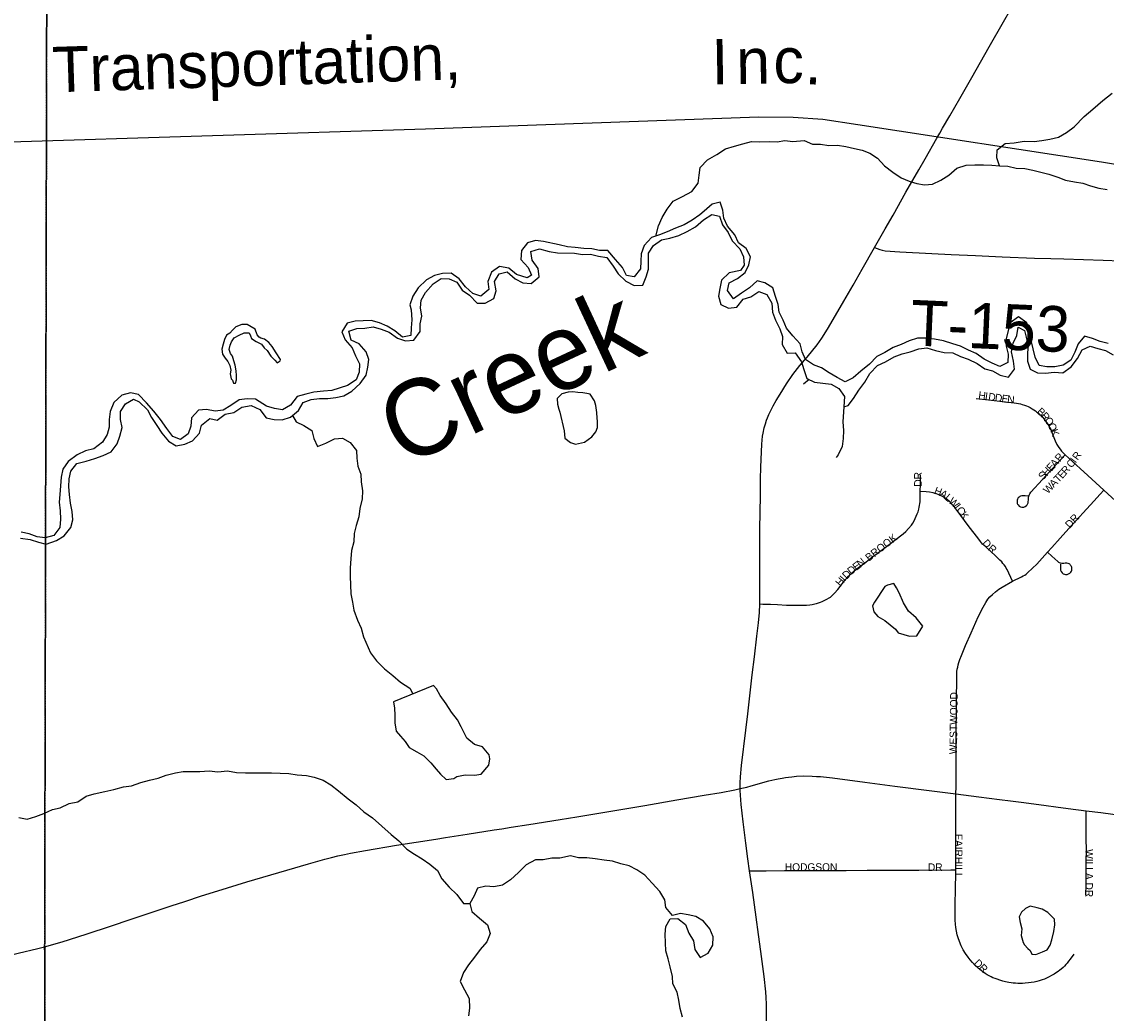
# Model space of a CAD drawing. Header units: feet. Extents: x 2113747 to 2516209, y 960708 to 1356798.
# Tile 104 of 206: x 2298881 to 2306016, y 1144868 to 1151391. Entities that reach past the tile are written whole.
import ezdxf

# ---------------------------------------------------------------- set-up
doc = ezdxf.new("R2010")
doc.units = ezdxf.units.FT
doc.header["$LTSCALE"] = 50
doc.header["$MEASUREMENT"] = 0
doc.linetypes.add('OhDOT_USTN3', pattern=[0.22, 0.165, -0.055])
doc.linetypes.add('rr2', pattern=[0])
for name, color, linetype in [('0_Xref', 7, 'Continuous'), ('GM_X_County_Road', 3, 'Continuous'), ('GM_X_Major_Lake', 5, 'Continuous'), ('GM_X_Minor_Lake', 5, 'Continuous'), ('GM_X_Minor_River', 5, 'Continuous'), ('GM_X_Minor_River_Text', 5, 'Continuous'), ('GM_X_Rail_Line', 251, 'rr2'), ('GM_X_Rail_Line_Text', 251, 'Continuous'), ('GM_X_Township', 251, 'OhDOT_USTN3'), ('GM_X_Township_Road', 4, 'Continuous'), ('GM_X_Township_Road_Text', 4, 'Continuous'), ('GM_X_Township_Subdivision', 4, 'Continuous'), ('GM_X_Township_Subdivision_Text', 4, 'Continuous')]:
    doc.layers.add(name, color=color, linetype=linetype)
doc.styles.add('Styledgn030', font='dgn030.shx')
doc.styles.add('Styledgn031', font='dgn031.shx')

# ---------------------------------------------------------------- blocks, each defined once
blk = doc.blocks.new('POR')
at = {"layer": 'GM_X_County_Road', "flags": 128}
for points in [[(2304939.6, 1150690.1), (2304987.4, 1150773), (2305051.9, 1150886.9), (2305131.5, 1151023.5), (2305189.8, 1151125.8), (2305246.4, 1151226.8), (2305340.4, 1151391.2), (2305390.9, 1151478.9)], [(2304491.3, 1149905), (2304562.2, 1150028.8), (2304613.5, 1150119), (2304698, 1150269.9), (2304783, 1150416.7), (2304824.1, 1150489.6), (2304902.1, 1150625.1), (2304920.7, 1150657.3)], [(2304920.7, 1150657.3), (2304939.6, 1150690.1)], [(2303736.8, 1147560.8), (2303736.7, 1147723.6), (2303737.3, 1147815.4), (2303738, 1148054.5), (2303741.1, 1148270.9), (2303742.2, 1148382.5), (2303744.4, 1148461.2), (2303749.6, 1148611.7), (2303751.5, 1148638.2), (2303754.7, 1148663.6), (2303758, 1148684.1), (2303765.8, 1148719), (2303773.4, 1148746), (2303781.6, 1148768.9), (2303788.1, 1148786.2), (2303796.8, 1148807.5), (2303807, 1148828.4), (2303824.7, 1148863.6), (2303844.4, 1148898.9), (2303869.7, 1148941.1), (2303912.2, 1149009.3), (2303955.2, 1149070.3), (2304000.3, 1149130.1), (2304047.5, 1149185.1), (2304114.8, 1149266.2), (2304145.6, 1149310.1), (2304182.1, 1149368.3), (2304235.9, 1149458.9), (2304289.6, 1149552.4), (2304350.4, 1149658.2), (2304409.5, 1149762.3), (2304491.3, 1149905)], [(2303607.4, 1146346.1), (2303606.9, 1146383.4), (2303609.3, 1146423), (2303616.7, 1146498.2), (2303644.5, 1146729.7), (2303657.6, 1146837.1), (2303686.8, 1147094.8), (2303701, 1147211.7), (2303717.4, 1147348.3), (2303728.6, 1147436), (2303734.6, 1147504.3), (2303736.8, 1147559.7), (2303736.8, 1147560.8)], [(2303607.4, 1146346.1), (2303651.3, 1146356.3), (2303679.6, 1146364.3), (2303796.5, 1146396.7), (2303834.9, 1146406), (2303858.7, 1146410.8), (2303883.4, 1146415.6), (2303906.6, 1146419), (2303925.8, 1146421.9), (2303948.2, 1146424.2), (2303978.3, 1146426.8), (2304021.1, 1146428.9), (2304080.3, 1146428.3), (2304109.1, 1146426.4), (2304136.1, 1146424.7), (2304214.5, 1146416), (2304428.7, 1146388.3), (2304625.7, 1146362.3), (2304850, 1146332.5), (2305027.1, 1146311.1)], [(2299029.9, 1145304.1), (2299147.7, 1145338.5), (2299304, 1145387.5), (2299472.1, 1145443.1), (2299594, 1145483.8), (2299864.5, 1145574.3), (2299955, 1145603.9), (2300064.1, 1145639.8), (2300170.2, 1145674), (2300361.7, 1145732.3), (2300626, 1145810.3), (2300767.7, 1145852), (2300875.5, 1145881.5), (2300918.8, 1145892.3), (2300961.6, 1145902.9), (2301004.6, 1145912.3), (2301045, 1145921.2), (2301142, 1145938.9), (2301346, 1145972.9), (2301605.2, 1146013.8), (2301670, 1146023.8), (2301812.4, 1146045.1), (2301990.1, 1146074.7), (2302038.6, 1146082.2), (2302100.1, 1146091.5), (2302216.7, 1146109.7), (2302424.1, 1146142.3), (2302534.1, 1146160), (2302980.5, 1146235.3), (2303190.7, 1146271.6), (2303371.8, 1146302.6), (2303481.9, 1146320.8), (2303571.5, 1146337.9), (2303607.4, 1146346.1)], [(2303669.8, 1145805.8), (2303658.7, 1145883.7), (2303644.6, 1145987.7), (2303626.4, 1146127.7), (2303613.9, 1146242), (2303607.6, 1146334), (2303607.4, 1146346.1)], [(2305027.1, 1146311.1), (2305178.5, 1146291.4), (2305314.6, 1146274.2), (2305386.1, 1146265.7), (2305455.9, 1146256.4)], [(2305455.9, 1146256.4), (2305538.6, 1146245.5), (2305619.9, 1146234.5), (2305685, 1146226), (2305766.3, 1146215.1), (2305884.9, 1146200.7)], [(2305884.9, 1146200.7), (2305981.2, 1146187.8), (2306342, 1146139.3), (2306555.6, 1146114.8)], [(2303706.5, 1143948.7), (2303708.2, 1143976.5), (2303720.7, 1144131.5), (2303729.1, 1144223.6), (2303745, 1144397.9), (2303768, 1144647.7), (2303778.6, 1144770.8), (2303781.4, 1144859.2), (2303781.3, 1144892.7), (2303780.4, 1144927.8), (2303778.5, 1144971.6), (2303775.4, 1145009.5), (2303764.9, 1145110.5), (2303744.6, 1145273.2), (2303729.3, 1145387), (2303713.6, 1145500.8), (2303690.1, 1145663), (2303669.8, 1145805.8)], [(2297681.9, 1145015.1), (2297969.9, 1145073), (2298116.4, 1145101.6), (2298255.9, 1145128.8), (2298364.9, 1145151.9), (2298478.6, 1145176.3), (2298552.4, 1145192.7), (2298620.5, 1145207.7), (2298736.3, 1145234.2), (2298856.8, 1145262.3), (2298987.4, 1145294), (2299029.9, 1145304.1)]]:
    blk.add_lwpolyline(points, dxfattribs=at)
at = {"layer": 'GM_X_Major_Lake', "flags": 128}
for points in [[(2303227.4, 1144842.7), (2303213, 1144898.6), (2303204.5, 1144954.7), (2303194.2, 1145006.6), (2303163.8, 1145060.5), (2303161.4, 1145110.5), (2303146.9, 1145172.5), (2303134.5, 1145226.5), (2303118.1, 1145278.4), (2303115.7, 1145330.5), (2303113.3, 1145388.5), (2303118.9, 1145438.6), (2303146.5, 1145488.9), (2303198.4, 1145491.3), (2303248.7, 1145451.6), (2303269.1, 1145395.7), (2303299.5, 1145343.9), (2303309.9, 1145287.9), (2303344.3, 1145234.1), (2303398, 1145262.5), (2303427.6, 1145316.8), (2303429.1, 1145370.9), (2303408.8, 1145422.8), (2303366.4, 1145474.6), (2303316.2, 1145504.2), (2303266.2, 1145515.9), (2303214.1, 1145523.5), (2303162.3, 1145511.1), (2303117.9, 1145562.8), (2303111.5, 1145614.8), (2303079.1, 1145668.6), (2303028.8, 1145724.3), (2302980.4, 1145776), (2302928.2, 1145811.6), (2302878, 1145837.3), (2302822, 1145850.9), (2302767.9, 1145868.5), (2302713.8, 1145876.1), (2302653.8, 1145883.6), (2302599.8, 1145891.2), (2302543.9, 1145890.8), (2302491.8, 1145904.4), (2302422, 1145887.9), (2302368.1, 1145887.4), (2302312.2, 1145877), (2302260.2, 1145876.6), (2302200.5, 1145844.1), (2302149, 1145793.6), (2302097.4, 1145745.2), (2302043.7, 1145710.7)], [(2302043.7, 1145710.7), (2301987.8, 1145700.3), (2301933.8, 1145703.9), (2301880, 1145691.4), (2301858.4, 1145641.2), (2301828.8, 1145588.9), (2301843.2, 1145537), (2301893.5, 1145493.3), (2301945.8, 1145449.6), (2301962.2, 1145391.7), (2301940.6, 1145337.5), (2301897.1, 1145287.1), (2301859.5, 1145236.7), (2301819.9, 1145186.3), (2301788.3, 1145136), (2301764.8, 1145077.8), (2301793.2, 1145021.9), (2301823.6, 1144964.1), (2301826.1, 1144902), (2301820.5, 1144851.9)]]:
    blk.add_lwpolyline(points, dxfattribs=at)
at = {"layer": 'GM_X_Minor_Lake'}
for p, q in [((2300229.2, 1149329.4), (2300215.5, 1149301.2)), ((2302421.4, 1148821.6), (2302450.3, 1148699.7)), ((2304558.4, 1147674.5), (2304491.3, 1147571.9)), ((2301589.9, 1147024.9), (2301327, 1146916.8)), ((2305461, 1145422.5), (2305455.4, 1145378.4))]:
    blk.add_line(p, q, dxfattribs=at)
at = {"layer": 'GM_X_Minor_Lake', "flags": 128}
for points in [[(2300215.5, 1149301.2), (2300205.7, 1149269.1), (2300198, 1149237), (2300202.2, 1149203), (2300220.4, 1149177.1), (2300236.6, 1149155.2), (2300250.8, 1149129.3), (2300257, 1149099.3), (2300253.2, 1149075.2), (2300259.4, 1149041.2), (2300267.5, 1149033.3), (2300273.6, 1149013.3), (2300287.6, 1149013.4), (2300293.5, 1149035.5), (2300293.2, 1149063.5), (2300291, 1149093.5), (2300284.7, 1149131.5), (2300276.5, 1149159.5), (2300268.3, 1149191.5), (2300254.2, 1149207.4), (2300246, 1149235.4), (2300251.7, 1149263.4), (2300261.6, 1149285.5), (2300279.3, 1149311.7), (2300311.2, 1149330), (2300345, 1149344.3), (2300377, 1149344.5), (2300387.1, 1149324.6), (2300393.3, 1149306.6), (2300423.4, 1149286.8), (2300457.5, 1149269), (2300475.7, 1149245.1), (2300495.8, 1149227.3), (2300520.1, 1149191.4), (2300546.3, 1149163.6), (2300560.4, 1149147.7), (2300580.3, 1149159.9), (2300584.2, 1149167.9), (2300553.9, 1149213.7), (2300529.6, 1149253.6), (2300507.4, 1149281.4), (2300477.2, 1149303.2), (2300453.2, 1149309.1), (2300443.2, 1149315), (2300429.1, 1149330.9), (2300416.8, 1149368.9), (2300364.6, 1149398.5), (2300328.6, 1149400.2), (2300288.8, 1149383.9), (2300267, 1149361.7), (2300251.1, 1149341.5), (2300229.2, 1149329.4)], [(2302450.3, 1148699.7), (2302454.7, 1148651.7), (2302490.9, 1148621.9), (2302524.9, 1148612.1), (2302582.8, 1148624.6), (2302632.4, 1148661), (2302658.2, 1148693.3), (2302669.9, 1148721.4), (2302669.6, 1148763.5), (2302667.5, 1148783.5), (2302665.2, 1148819.5), (2302658.8, 1148865.5), (2302648.6, 1148897.5), (2302620.3, 1148941.3), (2302598.3, 1148945.1), (2302572.3, 1148948.9), (2302540.3, 1148952.7), (2302506.3, 1148956.4), (2302476.3, 1148954.2), (2302434.4, 1148943.9), (2302404.7, 1148911.6), (2302405, 1148875.6), (2302415.2, 1148841.6), (2302421.4, 1148821.6)], [(2304491.3, 1147571.9), (2304477.5, 1147547.8), (2304487.8, 1147507.8), (2304514, 1147477.9), (2304560.2, 1147452.2), (2304630.5, 1147394.7), (2304646.7, 1147370.8), (2304720.8, 1147349.3), (2304770.8, 1147351.7), (2304810.2, 1147414.1), (2304765.8, 1147469.9), (2304715.6, 1147513.5), (2304683.2, 1147567.3), (2304654.7, 1147633.2), (2304636.4, 1147667.1), (2304618.2, 1147695), (2304576.4, 1147684.7), (2304558.4, 1147674.5)], [(2301327, 1146916.8), (2301333.3, 1146874.8), (2301335.6, 1146828.7), (2301336, 1146778.7), (2301344.4, 1146724.6), (2301372.7, 1146690.8), (2301402.9, 1146655), (2301429.2, 1146617.2), (2301481.4, 1146587.5), (2301525.5, 1146561.8), (2301571.9, 1146516.1), (2301608.2, 1146474.4), (2301636.4, 1146440.5), (2301672.6, 1146404.8), (2301724.5, 1146413.2), (2301744.4, 1146425.4), (2301798.3, 1146435.8), (2301860.3, 1146434.2), (2301904.2, 1146440.6), (2301953.7, 1146499.1), (2301961.3, 1146541.2), (2301955.2, 1146567.2), (2301912.8, 1146620.9), (2301858.7, 1146636.5), (2301808.4, 1146678.2), (2301771.9, 1146752), (2301747.5, 1146797.9), (2301709.2, 1146849.6), (2301672.8, 1146903.4), (2301634.4, 1146959.2), (2301610.1, 1147003.1), (2301589.9, 1147024.9)], [(2305455.4, 1145378.4), (2305469.7, 1145334.5), (2305477.8, 1145318.5), (2305500, 1145294.6), (2305516.1, 1145280.7), (2305526.2, 1145256.8), (2305552.2, 1145255), (2305596.1, 1145271.4), (2305627.9, 1145285.6), (2305647.7, 1145315.8), (2305657.4, 1145351.9), (2305671, 1145406.1), (2305678.6, 1145450.2), (2305676.4, 1145486.2), (2305632.1, 1145529.9), (2305593.9, 1145551.7), (2305561.9, 1145561.5), (2305515.8, 1145573.1), (2305484, 1145556.9), (2305458.2, 1145532.6), (2305442.4, 1145502.5), (2305448.7, 1145464.5), (2305461, 1145422.5)]]:
    blk.add_lwpolyline(points, dxfattribs=at)
at = {"layer": 'GM_X_Minor_River'}
blk.add_line((2303609.2, 1149753.9), (2303535.4, 1149739.3), dxfattribs=at)
at = {"layer": 'GM_X_Minor_River', "flags": 128}
for points in [[(2305314.5, 1150443.9), (2305296.1, 1150495.8), (2305297.7, 1150547.9), (2305351.3, 1150590.3), (2305409.2, 1150594.8), (2305475.1, 1150605.3), (2305541.1, 1150603.8), (2305593, 1150610.2), (2305644.8, 1150618.6), (2305702.7, 1150631.1), (2305754.4, 1150661.5), (2305806.1, 1150700), (2305871.5, 1150768.6), (2305927.1, 1150815), (2305992.6, 1150873.6), (2306054.2, 1150922.1)], [(2303051.8, 1149980.5), (2303069.4, 1150048.2), (2303094.9, 1150102.4), (2303126.5, 1150158.8), (2303166, 1150211.1), (2303227.8, 1150241.6), (2303289.5, 1150274.1), (2303331, 1150328.5), (2303338.6, 1150380.6), (2303344.2, 1150432.8), (2303391.8, 1150483.2), (2303453.4, 1150517.7), (2303511.1, 1150554.2), (2303570.9, 1150572.7), (2303624.8, 1150587.1), (2303682.6, 1150603.6), (2303734.6, 1150600), (2303798.5, 1150602.5), (2303850.5, 1150600.9), (2303902.4, 1150609.3), (2303954.4, 1150603.7), (2304028.3, 1150610.2), (2304082.4, 1150586.6), (2304136.4, 1150585), (2304190.4, 1150577.4), (2304248.3, 1150579.9), (2304302.3, 1150570.3), (2304360.4, 1150556.7), (2304410.4, 1150547.1), (2304460.5, 1150527.4), (2304510.8, 1150493.8), (2304557.1, 1150442.1), (2304611.4, 1150400.4), (2304667.6, 1150364.8), (2304719.8, 1150341.2), (2304769.8, 1150327.6), (2304819.9, 1150317.9), (2304873.8, 1150322.3), (2304927.5, 1150348.8), (2304981.2, 1150381.2), (2305032.8, 1150427.7), (2305094.6, 1150448.2), (2305152.6, 1150450.6), (2305208.5, 1150449.1), (2305262.5, 1150447.5), (2305314.5, 1150443.9), (2305368.4, 1150440.3), (2305422.5, 1150428.7), (2305480.5, 1150425.1), (2305532.5, 1150415.5), (2305586.6, 1150401.9), (2305638.6, 1150388.3), (2305696.7, 1150368.7), (2305748.8, 1150349.1), (2305806.9, 1150337.5), (2305862.9, 1150329.9), (2305913, 1150312.3), (2305967.1, 1150296.7), (2306023.1, 1150287.1)], [(2303589.6, 1149701.7), (2303641.3, 1149742.2), (2303664.9, 1149792.4), (2303676.4, 1149844.6), (2303648.1, 1149898.4), (2303595.8, 1149936.1), (2303573.4, 1149990), (2303525, 1150045.7), (2303500.6, 1150099.5), (2303494.2, 1150151.6), (2303475.8, 1150203.5), (2303424, 1150191.1), (2303370.4, 1150144.6), (2303342.6, 1150120.4)], [(2300649.1, 1148789.9), (2300702.7, 1148832.4), (2300732.3, 1148886.7), (2300784.1, 1148905.1), (2300840, 1148911.6), (2300893.9, 1148912), (2300947.8, 1148918.4), (2300999.7, 1148930.8), (2301053.4, 1148961.3), (2301107, 1149011.7), (2301146.5, 1149066.1), (2301158.1, 1149118.3), (2301163.7, 1149168.4), (2301147.3, 1149220.3), (2301101, 1149272), (2301048.8, 1149295.6), (2301032.4, 1149355.6), (2301086.2, 1149372), (2301138.2, 1149374.4), (2301192.1, 1149382.9), (2301246.1, 1149369.3), (2301298.2, 1149349.6), (2301352.5, 1149310), (2301406.6, 1149292.4), (2301460.5, 1149296.8), (2301502, 1149353.2), (2301501.6, 1149403.3), (2301513.2, 1149453.4), (2301504.8, 1149509.4), (2301508.4, 1149559.5), (2301538, 1149609.8), (2301587.5, 1149666.3), (2301641.2, 1149700.7), (2301693.2, 1149699.1), (2301743.3, 1149677.5), (2301777.7, 1149625.7), (2301827.9, 1149592), (2301878.3, 1149538.4), (2301930.2, 1149538.8), (2301987.9, 1149571.2), (2302001.5, 1149621.4), (2301991.1, 1149681.4), (2302022.7, 1149731.7), (2302074.5, 1149746.1), (2302126.9, 1149698.5), (2302177, 1149672.8), (2302233, 1149669.2), (2302284.6, 1149713.7), (2302278.2, 1149767.7), (2302239.8, 1149821.5), (2302231.4, 1149879.5), (2302287.2, 1149898), (2302351.3, 1149880.4), (2302405.3, 1149870.8), (2302517.2, 1149867.7), (2302571.2, 1149860.1), (2302623.2, 1149862.5), (2302675.2, 1149848.9), (2302731.3, 1149839.3), (2302771.7, 1149783.5), (2302806, 1149731.7), (2302856.4, 1149684.1), (2302910.5, 1149656.4), (2302966.5, 1149658.9), (2302990, 1149713.1), (2303003.6, 1149763.3), (2303005.2, 1149819.4), (2303004.8, 1149869.4), (2303038.4, 1149919.8), (2303090.1, 1149956.2), (2303145.9, 1149966.6), (2303203.7, 1149985.1), (2303259.5, 1150011.6), (2303313.2, 1150042), (2303366.8, 1150088.5)], [(2303342.6, 1150120.4), (2303290.9, 1150085.9), (2303239.2, 1150055.5), (2303181.4, 1150033), (2303127.6, 1150008.6), (2303075.8, 1149988.1), (2303024, 1149971.7), (2302976.5, 1149919.3), (2302956.9, 1149865.1), (2302953.3, 1149815), (2302951.7, 1149764.9), (2302910.1, 1149712.5), (2302860.1, 1149722.1), (2302833.7, 1149774), (2302787.3, 1149827.7), (2302736.9, 1149885.4), (2302682.9, 1149887), (2302630.9, 1149896.6), (2302578.9, 1149900.2), (2302522.9, 1149905.8), (2302470.9, 1149909.4), (2302416.9, 1149923), (2302312.8, 1149946.2), (2302260.8, 1149951.8), (2302209, 1149935.4), (2302169.4, 1149885), (2302163.8, 1149826.9), (2302212.2, 1149775.2), (2302235.6, 1149724.1), (2302205.8, 1149705.3), (2302136.6, 1149728.6), (2302086.5, 1149769.7), (2302024.3, 1149779.8), (2301972.6, 1149743.3), (2301947.1, 1149683.1), (2301953.5, 1149629.1), (2301901.9, 1149584.6), (2301849.8, 1149602.2), (2301799.5, 1149647.9), (2301759.1, 1149699.6), (2301706.9, 1149737.3), (2301649, 1149734.8), (2301597.1, 1149722.4), (2301543.4, 1149692), (2301489.8, 1149639.5), (2301453.8, 1149584.7), (2301434.9, 1149528.2), (2301442.7, 1149495.3), (2301447.5, 1149428.9), (2301443.9, 1149376.8), (2301440.3, 1149326.7), (2301386.4, 1149316.3), (2301336.1, 1149357.9), (2301285.9, 1149387.6), (2301233.8, 1149409.2), (2301179.7, 1149424.8), (2301127.8, 1149422.4), (2301073.8, 1149422), (2301022, 1149407.6), (2300986.5, 1149351.2), (2301008.8, 1149299.3), (2301055.2, 1149245.6), (2301077.6, 1149193.7), (2301104, 1149139.9), (2301100.4, 1149085.8), (2301080.8, 1149035.6), (2301025.2, 1148997.1), (2300921.5, 1148964.2), (2300865.6, 1148959.8)], [(2303366.8, 1150088.5), (2303420.5, 1150122.9), (2303470.6, 1150111.3), (2303491, 1150055.4), (2303529.3, 1150003.6), (2303555.7, 1149949.8), (2303606.1, 1149896.1), (2303630.5, 1149844.2), (2303634.9, 1149790.2), (2303609.2, 1149753.9)], [(2303535.4, 1149739.3), (2303483.8, 1149690.9), (2303474.2, 1149636.8), (2303464.6, 1149584.6), (2303481, 1149530.7), (2303531.2, 1149507), (2303585.1, 1149513.4), (2303626.6, 1149565.8), (2303678.5, 1149582.2), (2303730.2, 1149616.7), (2303782.3, 1149597.1), (2303816.7, 1149539.2), (2303821.1, 1149479.2), (2303839.5, 1149427.3), (2303867.9, 1149371.4), (2303886.3, 1149319.5), (2303884.7, 1149267.4), (2303917.1, 1149211.6)], [(2304193.9, 1149081.5), (2304143.7, 1149113.2), (2304089.6, 1149134.8), (2304037.4, 1149168.5), (2304015, 1149220.4), (2304002.6, 1149272.3), (2303954.2, 1149324), (2303911.9, 1149375.8), (2303891.5, 1149427.7), (2303863.1, 1149479.5), (2303858.7, 1149531.6), (2303840.3, 1149583.5), (2303821.9, 1149641.4), (2303769.7, 1149673.1), (2303719.6, 1149686.7), (2303668, 1149640.2), (2303616.3, 1149605.8), (2303562.7, 1149567.3), (2303524.3, 1149623.1), (2303535.9, 1149673.3), (2303589.6, 1149701.7)], [(2306028.9, 1149273.8), (2305976.8, 1149287.4), (2305926.7, 1149307.1), (2305872.7, 1149322.7), (2305831.1, 1149272.3), (2305809.5, 1149218.1), (2305783.9, 1149163.8), (2305732.2, 1149131.4), (2305678.4, 1149120.9), (2305624.4, 1149120.5), (2305574.4, 1149130.2), (2305548, 1149184), (2305535.6, 1149240), (2305523.2, 1149294), (2305506.8, 1149347.9), (2305494.3, 1149409.9), (2305438, 1149449.5), (2305384.4, 1149411.1), (2305357.2, 1149306.7), (2305357.6, 1149256.7), (2305370, 1149204.7), (2305368.4, 1149148.6), (2305316.7, 1149122.2), (2305264.5, 1149143.8), (2305212.4, 1149171.5), (2305160.1, 1149209.1), (2305110, 1149230.7), (2305057.8, 1149256.4), (2305007.8, 1149272), (2304945.7, 1149291.6), (2304885.6, 1149303.1), (2304829.6, 1149308.7), (2304773.7, 1149308.3), (2304719.8, 1149291.8), (2304666.1, 1149267.4), (2304614.3, 1149247), (2304558.6, 1149214.5), (2304506.8, 1149188.1), (2304459.3, 1149137.6), (2304401.6, 1149093.2), (2304350, 1149048.7), (2304298.3, 1149022.3), (2304246.1, 1149049.9), (2304193.9, 1149081.5)], [(2303917.1, 1149211.6), (2303969.1, 1149212), (2304011.5, 1149154.2), (2304025.9, 1149102.3), (2304046.3, 1149044.4), (2304096.5, 1149020.7), (2304150.5, 1149013.1), (2304206.5, 1149007.6), (2304256.6, 1148977.9), (2304295, 1148926.1), (2304289.2, 1148856.5), (2304317.2, 1148866.6), (2304353.1, 1148912.6), (2304388.6, 1148966.9), (2304428.2, 1149019.3), (2304459.7, 1149077.6), (2304511.3, 1149130), (2304563, 1149154.5), (2304620.7, 1149186.9), (2304672.6, 1149205.4), (2304726.4, 1149219.8), (2304782.2, 1149238.2), (2304836.1, 1149244.7), (2304892.2, 1149227.1), (2304950.2, 1149215.5), (2305006.2, 1149211.9), (2305056.4, 1149188.3), (2305108.5, 1149170.7), (2305166.6, 1149143.1), (2305216.9, 1149107.4), (2305266.9, 1149093.8), (2305319.1, 1149066.1), (2305373.1, 1149052.5), (2305412.7, 1149104.9), (2305406.3, 1149158.9), (2305393.8, 1149218.9), (2305403.4, 1149277.1), (2305427, 1149327.3), (2305436.6, 1149381.4), (2305477.8, 1149360.7), (2305489, 1149315.8), (2305503.4, 1149261.8), (2305497.8, 1149211.7), (2305498.2, 1149157.6), (2305514.6, 1149105.7), (2305564.8, 1149082), (2305616.7, 1149078.4), (2305672.6, 1149084.9), (2305730.6, 1149081.3), (2305786.3, 1149119.8), (2305827.8, 1149176.2), (2305857.4, 1149232.5), (2305911.1, 1149256.9), (2305961.2, 1149241.3), (2306011.3, 1149227.6), (2306061.4, 1149200)], [(2304062.6, 1149036.7), (2304024.6, 1149006.2)], [(2300865.6, 1148959.8), (2300803.7, 1148953.3), (2300749.8, 1148940.9), (2300692, 1148924.4), (2300648.5, 1148868), (2300596.7, 1148837.6), (2300544.7, 1148847.2), (2300490.7, 1148860.8), (2300418.3, 1148908.3), (2300364.4, 1148909.9), (2300312.5, 1148903.5), (2300256.8, 1148867), (2300205.1, 1148834.5), (2300153.2, 1148828.1), (2300097.1, 1148839.7), (2300043.2, 1148835.3), (2299997.6, 1148784.9), (2299994, 1148730.8), (2299976.5, 1148680.6), (2299924.8, 1148642.1), (2299874.7, 1148661.8), (2299836.3, 1148715.5), (2299793.9, 1148773.3), (2299749.5, 1148829), (2299701.1, 1148884.7), (2299648.7, 1148938.3), (2299596.7, 1148949.9), (2299538.8, 1148933.5), (2299487.3, 1148885), (2299461.7, 1148826.7), (2299456.1, 1148774.6), (2299456.5, 1148724.6), (2299442.9, 1148674.4), (2299411.3, 1148624.1), (2299355.7, 1148581.6), (2299299.9, 1148567.1), (2299246.1, 1148540.7), (2299186.5, 1148498.2), (2299150.9, 1148447.8), (2299139.3, 1148395.7), (2299135.8, 1148337.6), (2299132.2, 1148281.5), (2299126.6, 1148229.4), (2299133, 1148173.4), (2299135.5, 1148119.3), (2299131.9, 1148063.2), (2299092.3, 1148010.8), (2299034.5, 1147996.4), (2298982.5, 1148002), (2298930.4, 1148021.6), (2298878.3, 1148033.2)], [(2298872.6, 1147993.1), (2298936.7, 1147983.6), (2298990.7, 1147968), (2299040.8, 1147954.4), (2299108.6, 1147978.9), (2299160.3, 1148009.4), (2299203.8, 1148063.8), (2299217.4, 1148113.9), (2299213, 1148168), (2299202.6, 1148224), (2299196.2, 1148280), (2299189.8, 1148332), (2299193.4, 1148384.1), (2299203, 1148434.2), (2299244.5, 1148484.6), (2299304.4, 1148501.1), (2299362.2, 1148517.6), (2299416, 1148538), (2299469.8, 1148560.5), (2299509.3, 1148614.8), (2299526.9, 1148665.1), (2299542.5, 1148721.2), (2299530.1, 1148773.2), (2299531.7, 1148827.3), (2299563.3, 1148877.6), (2299617, 1148908.1), (2299653.6, 1148890.8), (2299707.5, 1148838.7), (2299733.8, 1148786.8), (2299770.2, 1148735), (2299802.6, 1148683.2), (2299846.9, 1148631.5), (2299897.1, 1148601.9), (2299953, 1148612.3), (2300004.8, 1148634.7), (2300050.4, 1148685.1), (2300063.9, 1148737.3), (2300117.6, 1148779.8), (2300167.6, 1148770.2), (2300219.3, 1148808.6), (2300277.1, 1148821.1), (2300328.8, 1148855.5), (2300390.7, 1148866), (2300446.8, 1148840.4), (2300489.2, 1148784.7), (2300541.3, 1148773.1), (2300593.3, 1148771.5), (2300649.1, 1148789.9)], [(2300661.4, 1148799.7), (2300687.3, 1148758.2), (2300737.4, 1148734.5), (2300789.6, 1148700.9), (2300802, 1148648.9), (2300826.4, 1148597), (2300882.2, 1148619.5), (2300937.9, 1148646), (2300991.9, 1148650.4), (2301042, 1148622.7), (2301082.4, 1148571), (2301084.8, 1148518.9), (2301091.2, 1148466.9), (2301111.6, 1148415), (2301114, 1148365), (2301122.4, 1148305), (2301120.8, 1148252.9), (2301105.3, 1148188.7), (2301099.8, 1148134.6), (2301080.2, 1148076.3), (2301068.6, 1148024.2), (2301065.1, 1147970.1), (2301049.5, 1147911.9), (2301045.9, 1147857.8), (2301042.4, 1147797.7), (2301040.8, 1147743.6), (2301045.7, 1147627.5), (2301058.1, 1147571.5), (2301066.5, 1147519.5), (2301089, 1147453.6), (2301113.4, 1147401.7), (2301129.8, 1147343.8), (2301174.6, 1147240), (2301215, 1147186.2), (2301267.3, 1147134.6), (2301321.6, 1147088.9), (2301373.9, 1147045.3), (2301434.2, 1147005.7), (2301454.1, 1146969.1)], [(2304289.2, 1148856.5), (2304282.3, 1148757.8), (2304286.8, 1148701.8), (2304285.2, 1148649.7), (2304277.6, 1148597.6), (2304252, 1148541.3), (2304240.2, 1148525.2)], [(2298860.8, 1146154.7), (2298916.9, 1146145.1), (2298974.7, 1146161.6), (2299026.5, 1146182), (2299082.3, 1146208.5), (2299134.1, 1146218.9), (2299193.9, 1146247.4), (2299249.7, 1146259.8), (2299305.4, 1146296.3), (2299357.2, 1146310.7), (2299427.1, 1146327.3), (2299486.9, 1146339.8), (2299550.7, 1146358.3), (2299602.6, 1146364.7), (2299664.4, 1146385.2), (2299722.3, 1146401.7), (2299778.1, 1146414.1), (2299831.9, 1146434.6), (2299891.7, 1146449.1), (2299943.6, 1146457.5), (2300053.5, 1146458.3), (2300113.5, 1146462.8), (2300171.5, 1146457.2), (2300235.4, 1146461.8), (2300293.4, 1146452.2), (2300353.4, 1146450.7), (2300411.3, 1146449.1), (2300523.2, 1146450), (2300581.2, 1146446.4), (2300639.2, 1146444.9), (2300693.2, 1146437.3), (2300755.2, 1146431.7), (2300805.2, 1146420.1), (2300863.3, 1146400.5), (2300913.5, 1146370.9), (2300965.8, 1146331.2), (2301028.1, 1146279.6), (2301080.4, 1146240), (2301132.7, 1146192.3), (2301189, 1146152.7), (2301249.3, 1146099.1), (2301311.7, 1146043.5), (2301362, 1146001.9), (2301414.4, 1145948.2), (2301464.6, 1145914.5), (2301514.8, 1145882.9), (2301565, 1145849.2), (2301617.3, 1145807.6), (2301645.7, 1145751.7), (2301694.1, 1145698), (2301744.4, 1145648.4), (2301786.8, 1145590.6)], [(2301786.8, 1145590.6), (2301828.8, 1145588.9)]]:
    blk.add_lwpolyline(points, dxfattribs=at)
at = {"layer": 'GM_X_Rail_Line', "flags": 128}
blk.add_lwpolyline([(2289135.6, 1154899.5), (2291249.4, 1153755.6), (2293732, 1152464.8), (2295741.1, 1151354.4), (2295965.6, 1151232.7), (2296216.5, 1151115.6), (2296447.6, 1151011.2), (2296697.3, 1150929.1), (2296949.7, 1150841.1), (2297228.5, 1150757.7), (2297477.3, 1150694.8), (2297806, 1150640.1), (2298106.3, 1150612.2), (2298406, 1150602.7), (2298733.2, 1150598.6), (2301536.3, 1150686.7), (2303731.4, 1150765.8), (2303957.2, 1150763.3), (2304151.1, 1150750.6), (2304382.5, 1150716), (2305983.8, 1150468.5), (2310414.3, 1149733.2), (2312076.6, 1149445.9), (2312488.6, 1149379.8), (2312712.3, 1149352.2)], dxfattribs=at)
at = {"layer": 'GM_X_Township', "flags": 128}
for points in [[(2298939.3, 1168800.1), (2299326, 1168799.4), (2299914, 1168806.1), (2309530.2, 1168866.9), (2311770.2, 1168874.9), (2313731, 1168875.5), (2318230.4, 1168931.3), (2322514.9, 1168974.5), (2325525.5, 1169000.1), (2325636.8, 1169001.7), (2325683.2, 1169007.8), (2328233.3, 1168990.1), (2328408.4, 1168988.9), (2328446.7, 1160089.8), (2328460.4, 1159751.4), (2328502.4, 1154820.6), (2328524.6, 1151477.9), (2328569.5, 1144727.6), (2328572.1, 1144328), (2328490.7, 1144330), (2323107.8, 1144286.4), (2321217.1, 1144268.8), (2318839.8, 1144267.8), (2315176.1, 1144280.4), (2311712.4, 1144286.1), (2311620.6, 1144271.7), (2311058.7, 1144272.8), (2303719.2, 1144223.6), (2299033.2, 1144175.6), (2299031.8, 1145317.1), (2299047.6, 1152560.7), (2299028.4, 1155427.9), (2298994.5, 1162899.3), (2298977.5, 1164715.2), (2298939.3, 1168800.1)], [(2273464.5, 1168621), (2274221.7, 1168649.1), (2275701.7, 1168644.7), (2277283, 1168666.7), (2279752.9, 1168691.5), (2283763.4, 1168713.6), (2286335.4, 1168752.7), (2288511.1, 1168775.2), (2290764.5, 1168794.1), (2291345.6, 1168797.4), (2292060.1, 1168786.7), (2297619.1, 1168802.5), (2298939.3, 1168800.1), (2298977.5, 1164715.2), (2298994.5, 1162899.3), (2299028.4, 1155427.9), (2299047.6, 1152560.7), (2299031.8, 1145317.1), (2299033.2, 1144175.6), (2297666.9, 1144176.2), (2295497.7, 1144177), (2292292.6, 1144206.4), (2290241, 1144200.7), (2286546.8, 1144190.6), (2284989, 1144172.2), (2284147.3, 1144164.5), (2283046.1, 1144163.7), (2282945.7, 1144162.9), (2282615.9, 1144160.3), (2282223.6, 1144167.6), (2278962.2, 1144111.4), (2276673.1, 1144104.1), (2276352.4, 1144118), (2275977.4, 1144134.4), (2275848.1, 1144130), (2274451, 1144099.7), (2273706.6, 1144116.6), (2273652, 1147705.5), (2273648.4, 1148193.1), (2273644.5, 1148717.3), (2273636.5, 1149823), (2273631.6, 1150488), (2273596.3, 1155295.4), (2273585.4, 1158808.2), (2273559.6, 1160545.6), (2273539.3, 1163371.7), (2273485.8, 1167056), (2273464.5, 1168621)]]:
    blk.add_lwpolyline(points, dxfattribs=at)
at = {"layer": 'GM_X_Township_Road', "flags": 128}
for points in [[(2304491.3, 1149905), (2304508.4, 1149898.3), (2304525.8, 1149891.5), (2304541, 1149887.2), (2304560.7, 1149884.2), (2304658.4, 1149877.7), (2304868, 1149867.3), (2304996.1, 1149860.7), (2305156.7, 1149853.3), (2305330.4, 1149843.7), (2305543.5, 1149835.4), (2305651.7, 1149832.6), (2305737.1, 1149830.6), (2305995.9, 1149823.1), (2306111.5, 1149819)], [(2299038.8, 1144228.6), (2299037, 1144278.6), (2299037.4, 1144400), (2299038.1, 1144518.1), (2299038.4, 1144600), (2299037.4, 1144691.8), (2299035.5, 1144783.5), (2299034.5, 1144845.8), (2299033.6, 1144937.7), (2299033.8, 1145055.6), (2299033.8, 1145186.6), (2299032, 1145261.8), (2299029.9, 1145304.1)]]:
    blk.add_lwpolyline(points, dxfattribs=at)
at = {"layer": 'GM_X_Township_Subdivision', "flags": 128}
for points in [[(2305161.3, 1148911.8), (2305240.4, 1148902.9), (2305390.5, 1148886.7), (2305409.2, 1148884.3), (2305426, 1148882.3), (2305451.2, 1148877), (2305463.8, 1148873.4), (2305478.9, 1148868.4), (2305491.6, 1148863.2), (2305502.8, 1148858.6), (2305515.3, 1148852), (2305528.6, 1148845.2), (2305539.6, 1148838.1), (2305550.2, 1148831.2), (2305560.1, 1148823.4), (2305570.5, 1148815.3), (2305579.5, 1148806.6), (2305589.1, 1148797.5), (2305598.7, 1148786.4), (2305608.2, 1148775.6), (2305617.1, 1148763.6), (2305625.5, 1148752.1), (2305633.3, 1148739.9), (2305640.8, 1148727.5), (2305645.1, 1148718.9), (2305650.8, 1148707.4), (2305665.8, 1148667.7), (2305679.3, 1148633.3), (2305691.6, 1148609.3), (2305704.3, 1148590.6), (2305712.4, 1148579.1), (2305722.5, 1148566.8), (2305742.6, 1148544.6), (2305745.9, 1148541.5)], [(2305501.6, 1148270), (2305483.3, 1148272.5), (2305474.9, 1148272.9), (2305467.4, 1148272.5), (2305460.3, 1148271.9), (2305452.9, 1148270.4), (2305447.4, 1148267.5), (2305442.3, 1148264.1), (2305437, 1148259.2), (2305434.1, 1148255.5), (2305431.7, 1148250), (2305429.9, 1148243.1), (2305429.2, 1148236.4), (2305429.1, 1148231.8), (2305429.4, 1148226.6), (2305430.5, 1148221.8), (2305432.7, 1148217.4), (2305436.1, 1148211.9), (2305443, 1148204.9), (2305446.6, 1148202.7), (2305451.6, 1148200.1), (2305459.7, 1148197.8), (2305467.2, 1148197.2), (2305473.7, 1148198.2), (2305478.2, 1148199.8), (2305483.1, 1148202.3), (2305490.9, 1148208.2), (2305495.2, 1148213.1), (2305497.6, 1148217), (2305500, 1148221.5), (2305501.7, 1148225.7), (2305502.8, 1148230.9), (2305504.1, 1148247.3), (2305504.9, 1148263.7), (2305506.1, 1148270.1), (2305508.1, 1148276.2), (2305510.5, 1148280.8), (2305512.6, 1148284.9), (2305520.4, 1148295.4), (2305547, 1148324.3), (2305570.7, 1148351.2), (2305717.2, 1148510.4), (2305745.9, 1148541.5)], [(2305745.9, 1148541.5), (2305769.4, 1148519.9), (2305895.6, 1148405.3), (2306001, 1148308.6)], [(2304792.7, 1148301.1), (2304793.6, 1148349.3), (2304794.3, 1148411.1)], [(2304679.9, 1148022.4), (2304680.5, 1148022.8), (2304697.9, 1148037.8), (2304715.9, 1148056.9), (2304733.9, 1148078.7), (2304743.6, 1148092.6), (2304751.6, 1148107.9), (2304758.7, 1148122.4), (2304765.8, 1148138), (2304772.3, 1148152.8), (2304778, 1148167), (2304783.1, 1148184.6), (2304785.9, 1148197.1), (2304788.4, 1148209.4), (2304789.7, 1148221.8), (2304790.9, 1148232.3), (2304792.7, 1148301.1)], [(2305400.2, 1147710.3), (2305364.1, 1147787.9), (2305358.7, 1147796.8), (2305352.3, 1147807.1), (2305344.5, 1147817.4), (2305336.8, 1147827.6), (2305328.6, 1147836.9), (2305316, 1147849.8), (2305287.9, 1147876.5), (2305223.3, 1147935.5), (2305213, 1147944.6), (2305202.9, 1147954.7), (2305188.5, 1147971.3), (2305177, 1147987), (2305108.2, 1148075.8), (2305034.6, 1148175.4), (2305024, 1148189.6), (2305016.9, 1148199), (2305006.2, 1148211.5), (2304995.9, 1148223.5), (2304988.8, 1148230.6), (2304982.4, 1148237.1), (2304972.2, 1148245.2), (2304962.3, 1148253), (2304952.3, 1148259.6), (2304943.4, 1148265.2), (2304920.7, 1148277.3), (2304899.9, 1148285.6), (2304878.3, 1148291.7), (2304853, 1148296.5), (2304832.4, 1148299), (2304792.7, 1148301.1)], [(2305629.5, 1147901.1), (2305658.1, 1147932.6), (2305713.3, 1147993.6), (2305770.8, 1148056.8), (2305934.8, 1148236.6), (2305977, 1148282.6), (2306001, 1148308.6)], [(2306001, 1148308.6), (2306130.1, 1148190.2), (2306153.4, 1148171.4), (2306163.3, 1148164.7), (2306175.5, 1148156.5), (2306194, 1148145.6), (2306211.4, 1148137), (2306226, 1148131.1), (2306248.2, 1148123.5), (2306271.1, 1148118.5), (2306292.2, 1148115.5), (2306311.4, 1148113.7)], [(2304481.5, 1147872.1), (2304499.9, 1147886.1), (2304578.8, 1147945.1), (2304679.9, 1148022.4)], [(2304192.4, 1147600.3), (2304201, 1147605.8), (2304210.2, 1147613), (2304229.1, 1147631.1), (2304250.9, 1147655.7), (2304301.4, 1147720.5), (2304311.9, 1147732.8), (2304320.5, 1147742.9), (2304331.3, 1147753.8), (2304341.3, 1147763.8), (2304353.2, 1147774), (2304368.8, 1147787.3), (2304437.1, 1147838.5), (2304481.5, 1147872.1)], [(2305400.2, 1147710.3), (2305459.6, 1147739.5), (2305469.5, 1147745.1), (2305479.5, 1147751), (2305488.7, 1147757.5), (2305497.6, 1147764.5), (2305531.4, 1147795), (2305558.8, 1147823.1), (2305629.5, 1147901.1)], [(2305714.4, 1147822), (2305714.1, 1147803.8), (2305714.9, 1147791.9), (2305716.2, 1147783.4), (2305719.5, 1147774.1), (2305725.2, 1147766), (2305732.9, 1147759.8), (2305741.9, 1147756), (2305748.3, 1147754.8), (2305758.2, 1147755.1), (2305767.8, 1147757.9), (2305776.3, 1147762.8), (2305783.4, 1147769.8), (2305786.9, 1147775.3), (2305789.3, 1147781.4), (2305790.4, 1147791.2), (2305790.1, 1147796.7), (2305788.9, 1147801), (2305787.1, 1147806.1), (2305785, 1147810.1), (2305782.6, 1147814.4), (2305779.8, 1147818.2), (2305775.7, 1147821.7), (2305771.7, 1147824.6), (2305765.7, 1147827.2), (2305755.9, 1147828.5), (2305746.4, 1147828.3), (2305736.2, 1147827.2), (2305723, 1147827.5), (2305715.4, 1147828.6), (2305709.3, 1147831.1), (2305704.5, 1147834), (2305696.7, 1147840), (2305658.1, 1147875.9), (2305629.5, 1147901.1)], [(2305063.1, 1147220.7), (2305067.2, 1147232.3), (2305089.4, 1147287.1), (2305126.7, 1147371.1), (2305174.5, 1147475.6), (2305206.5, 1147540.6), (2305222.8, 1147569.5), (2305237.7, 1147591.6), (2305250.5, 1147607.1), (2305266.8, 1147623.8), (2305287.1, 1147641.3), (2305308.6, 1147657), (2305331.3, 1147670.7), (2305400.2, 1147710.3)], [(2303736.8, 1147560.8), (2303756.8, 1147560.3), (2303807.5, 1147559), (2303853.3, 1147556.5), (2303912.1, 1147553.7), (2304007, 1147551.7), (2304043, 1147551.8), (2304065.8, 1147554.4), (2304080.8, 1147557.3), (2304098, 1147560.7), (2304110.6, 1147564.3), (2304123.1, 1147567.9), (2304135.9, 1147572.6), (2304147.6, 1147577.4), (2304161.1, 1147583.8), (2304177.2, 1147591.5), (2304192.4, 1147600.3)], [(2305037.2, 1147138.4), (2305038.6, 1147145.6), (2305042.2, 1147160.7), (2305046.7, 1147175), (2305053.3, 1147195.6), (2305063.1, 1147220.7)], [(2305030.5, 1146874.6), (2305031.2, 1146937.1), (2305032.4, 1147061.7), (2305032.7, 1147094.5), (2305033.8, 1147115.5), (2305036, 1147132), (2305037.2, 1147138.4)], [(2305027.1, 1146311.1), (2305028.1, 1146358), (2305029.2, 1146608.9), (2305028.9, 1146710.7), (2305030.5, 1146874.6)], [(2305025.8, 1145810.9), (2305025.9, 1145908.4), (2305025.7, 1146062.7), (2305026.6, 1146187.4), (2305027.1, 1146311.1)], [(2305882.3, 1145644.6), (2305882.9, 1145714.2), (2305884.3, 1145785.2), (2305885, 1145862.1), (2305885.6, 1145934.4), (2305885, 1146023.5), (2305883.1, 1146108.2), (2305883.7, 1146167.9), (2305884.9, 1146200.7)], [(2303669.8, 1145805.8), (2303681.2, 1145805.7), (2303777.7, 1145805.5), (2303898.3, 1145806.5), (2304066.4, 1145806.4), (2304213.6, 1145807), (2304305, 1145808), (2304442.6, 1145809.1), (2304504.8, 1145808.9), (2304613.1, 1145808.5), (2304783.7, 1145808.2), (2304993.7, 1145810.6), (2305025.8, 1145810.9)], [(2305802.1, 1145256.3), (2305778.3, 1145223.4), (2305768.5, 1145210.4), (2305759.1, 1145198.3), (2305750.1, 1145187.9), (2305740.9, 1145177.8), (2305732.2, 1145169.3), (2305720.4, 1145158.6), (2305710.2, 1145150.5), (2305699.9, 1145142.9), (2305689.2, 1145135.4), (2305672.8, 1145125.1), (2305655.9, 1145115.3), (2305640.9, 1145107.2), (2305627, 1145100.5), (2305609.9, 1145093.2), (2305594, 1145086.9), (2305575.6, 1145080.6), (2305559.3, 1145076.3), (2305542.5, 1145072.8), (2305522.6, 1145069.7), (2305503.9, 1145067.7), (2305482.6, 1145065.7), (2305465, 1145064.7), (2305448.7, 1145064), (2305434, 1145064.1), (2305418.8, 1145064.9), (2305403.6, 1145066.5), (2305389.7, 1145068.3), (2305374.9, 1145070.8), (2305353.7, 1145075.3), (2305335, 1145079.9), (2305316.3, 1145084.9), (2305298, 1145091.2), (2305284.2, 1145096.2), (2305270.8, 1145101.7), (2305258.5, 1145107.1), (2305244.8, 1145114.1), (2305231.7, 1145121.6), (2305219, 1145130), (2305207.7, 1145138.2), (2305195.6, 1145147.5), (2305182, 1145158.6), (2305174.4, 1145164.9), (2305154.5, 1145182.7), (2305135.7, 1145202.2), (2305121.3, 1145218.9), (2305107, 1145237.5), (2305090.4, 1145260.6), (2305075.7, 1145285), (2305062.1, 1145312.1), (2305050.5, 1145339.1), (2305041.8, 1145363.4), (2305035.3, 1145384.7), (2305030.3, 1145407.4), (2305026.2, 1145432.5), (2305023.6, 1145454.6), (2305021.9, 1145480.3), (2305021.3, 1145503.3), (2305021.3, 1145548.4), (2305022.6, 1145603.1), (2305023.9, 1145665.2), (2305025.8, 1145810.9)]]:
    blk.add_lwpolyline(points, dxfattribs=at)
at = {"layer": 'GM_X_Minor_River_Text', "insert": (2301390.1, 1148452.5), "char_height": 500.249, "attachment_point": 7, "rotation": 24.97499, "line_spacing_factor": 0.8, "style": 'Styledgn031'}
blk.add_mtext('{\\Fdgn000|c0;\\C256;Creek}', dxfattribs=at)
at = {"layer": 'GM_X_Rail_Line_Text', "char_height": 299, "attachment_point": 7, "line_spacing_factor": 0.8, "style": 'Styledgn030'}
for s, insert, rotation in [('{\\Fdgn000|c0;\\C256;Transportation,}', (2299090, 1150835.9), 1.84197), ('{\\Fdgn000|c0;\\C256;I}', (2303421.4, 1150977.7), 0.92748), ('{\\Fdgn000|c0;\\C256;n}', (2303583.6, 1150980.3), 0.78841), ('{\\Fdgn000|c0;\\C256;c}', (2303825.4, 1150983.7), 359.48259), ('{\\Fdgn000|c0;\\C256;.}', (2304030, 1150982.2), 356.39104)]:
    blk.add_mtext(s, dxfattribs=dict(at, insert=insert, rotation=rotation))
at = {"layer": 'GM_X_Township_Road_Text', "insert": (2304722.9, 1149257.8), "char_height": 300, "attachment_point": 7, "rotation": 357.47278, "line_spacing_factor": 0.8, "style": 'Styledgn030'}
blk.add_mtext('{\\Fdgn000|c0;\\C256;T-153}', dxfattribs=at)
at = {"layer": 'GM_X_Township_Subdivision_Text', "char_height": 50, "attachment_point": 7, "line_spacing_factor": 0.8, "style": 'Styledgn030'}
for s, insert, rotation in [('{\\Fdgn000|c0;\\C256;H}', (2305172, 1148910.4), 351.99662), ('{\\Fdgn000|c0;\\C256;I}', (2305215.6, 1148904.3), 352.01524), ('{\\Fdgn000|c0;\\C256;D}', (2305237.4, 1148901.2), 351.99662), ('{\\Fdgn000|c0;\\C256;D}', (2305281, 1148895.1), 351.99662), ('{\\Fdgn000|c0;\\C256;E}', (2305324.6, 1148889), 351.99739), ('{\\Fdgn000|c0;\\C256;N}', (2305362.9, 1148883.7), 354.83649), ('{\\Fdgn000|c0;\\C256;B}', (2305554.8, 1148820.3), 317.61036), ('{\\Fdgn000|c0;\\C256;R}', (2305581.4, 1148796.4), 310.16935), ('{\\Fdgn000|c0;\\C256;O}', (2305605.5, 1148768), 305.54531), ('{\\Fdgn000|c0;\\C256;O}', (2305628.6, 1148736.3), 296.33052), ('{\\Fdgn000|c0;\\C256;K}', (2305646.9, 1148699.8), 290.16982), ('{\\Fdgn000|c0;\\C256;R}', (2305711.6, 1148491.8), 51.44215), ('{\\Fdgn000|c0;\\C256;I}', (2305814.5, 1148483.5), 53.27298), ('{\\Fdgn000|c0;\\C256;R}', (2305828.3, 1148502.1), 54.18085), ('{\\Fdgn000|c0;\\C256;H}', (2305624.6, 1148397.4), 47.2412), ('{\\Fdgn000|c0;\\C256;E}', (2305654.4, 1148429.7), 47.2412), ('{\\Fdgn000|c0;\\C256;A}', (2305678.3, 1148455.5), 47.2412), ('{\\Fdgn000|c0;\\C256;E}', (2305726.4, 1148381.1), 47.12247), ('{\\Fdgn000|c0;\\C256;R}', (2305751.7, 1148408.3), 48.71608), ('{\\Fdgn000|c0;\\C256;C}', (2305788.4, 1148450.7), 51.39199), ('{\\Fdgn000|c0;\\C256;DR}', (2304801.7, 1148332.2), 90), ('{\\Fdgn000|c0;\\C256;S}', (2305600.6, 1148371.5), 47.2412), ('{\\Fdgn000|c0;\\C256;A}', (2305671.5, 1148323.1), 46.62434), ('{\\Fdgn000|c0;\\C256;T}', (2305701.8, 1148355), 46.62662), ('{\\Fdgn000|c0;\\C256;H}', (2304879.6, 1148286.2), 340.03744), ('{\\Fdgn000|c0;\\C256;A}', (2304915, 1148274.1), 327.38297), ('{\\Fdgn000|c0;\\C256;W}', (2305632.2, 1148281.5), 46.59312), ('{\\Fdgn000|c0;\\C256;L}', (2304948.9, 1148252.8), 319.5824), ('{\\Fdgn000|c0;\\C256;W}', (2304974.4, 1148231), 316.35544), ('{\\Fdgn000|c0;\\C256;I}', (2305012.6, 1148195.2), 306.96609), ('{\\Fdgn000|c0;\\C256;C}', (2305025.7, 1148177.7), 306.79704), ('{\\Fdgn000|c0;\\C256;K}', (2305050.3, 1148144.8), 307.95517), ('{\\Fdgn000|c0;\\C256;DR}', (2305776.6, 1148054.6), 47.11989), ('{\\Fdgn000|c0;\\C256;BROOK}', (2304455.6, 1147838.1), 37.97386), ('{\\Fdgn000|c0;\\C256;D}', (2305196.5, 1147959), 311.38125), ('{\\Fdgn000|c0;\\C256;R}', (2305232.6, 1147919.1), 319.44151), ('{\\Fdgn000|c0;\\C256;D}', (2304337.3, 1147749.7), 38.86803), ('{\\Fdgn000|c0;\\C256;E}', (2304371.2, 1147777), 38.06668), ('{\\Fdgn000|c0;\\C256;N}', (2304398.9, 1147798.7), 38.02833), ('{\\Fdgn000|c0;\\C256;H}', (2304267.5, 1147672), 49.57885), ('{\\Fdgn000|c0;\\C256;I}', (2304296.1, 1147705.5), 49.57885), ('{\\Fdgn000|c0;\\C256;D}', (2304308.9, 1147720.6), 45.38639), ('{\\Fdgn000|c0;\\C256;WESTWOOD}', (2305034.8, 1146571.9), 89.30253), ('{\\Fdgn000|c0;\\C256;FAIRHILL}', (2305020, 1146048.7), 270), ('{\\Fdgn000|c0;\\C256;WILLA DR}', (2305878.7, 1145947.4), 270), ('{\\Fdgn000|c0;\\C256;HODGSON}', (2303901.4, 1145804), 0.00001), ('{\\Fdgn000|c0;\\C256;DR}', (2304843, 1145803.9), 0.00001), ('{\\Fdgn000|c0;\\C256;D}', (2305141.2, 1145193.9), 315.24723), ('{\\Fdgn000|c0;\\C256;R}', (2305173.6, 1145161.8), 316.60239)]:
    blk.add_mtext(s, dxfattribs=dict(at, insert=insert, rotation=rotation))

msp = doc.modelspace()

# ---------------------------------------------------------------- block references
at = {"layer": '0_Xref'}
msp.add_blockref('POR', (0, 0), dxfattribs=at)

doc.saveas('drawing.dxf')
